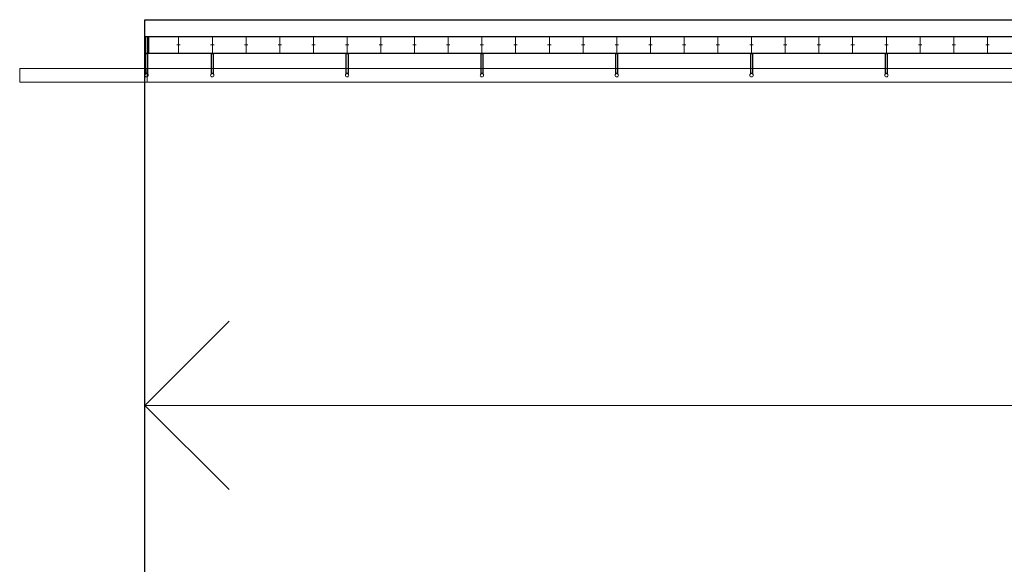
# Model space of a CAD drawing. Header units: millimetres. Extents: x -63554 to 200, y -19084 to 40052.
# Tile 101 of 120: x -60295 to -57373, y 36974 to 38590. Entities that reach past the tile are written whole.
import ezdxf

# ---------------------------------------------------------------- set-up
doc = ezdxf.new("R2010")
doc.units = ezdxf.units.MM
doc.header["$MEASUREMENT"] = 0
for name, color, linetype in [('New_1154_Välistrepid_ kaldteed ja terrassid', 7, 'Continuous'), ('New_1253_Välistasandite piirded ja käsipuud', 7, 'Continuous'), ('New__trapid', 7, 'Continuous')]:
    doc.layers.add(name, color=color, linetype=linetype)
for name, color, linetype, lineweight in [('New_1154_Välistrepid_ kaldteed ja terrassid_Pen_No__41', 7, 'Continuous', 25), ('New_1253_Välistasandite piirded ja käsipuud_Pen_No__1', 7, 'Continuous', 13), ('New_1253_Välistasandite piirded ja käsipuud_Pen_No__41', 7, 'Continuous', 25), ('New__trapid_Pen_No__1', 7, 'Continuous', 13)]:
    doc.layers.add(name, color=color, linetype=linetype, lineweight=lineweight)

# ---------------------------------------------------------------- blocks, each defined once
blk = doc.blocks.new('Slab_81_1', base_point=(-57720.6, 38489.7))
at = {"layer": 'New_1253_Välistasandite piirded ja käsipuud_Pen_No__41', "color": 7, "linetype": 'Continuous', "lineweight": 25, "flags": 128}
blk.add_lwpolyline([(-57720.6, 38489.7), (-57720.6, 38429.7), (-57725.6, 38429.7), (-57725.6, 38489.7)], close=True, dxfattribs=at)
blk = doc.blocks.new('Slab_82_1', base_point=(-57720.6, 38489.7))
at = {"layer": 'New_1253_Välistasandite piirded ja käsipuud_Pen_No__41', "color": 7, "linetype": 'Continuous', "lineweight": 25, "flags": 128}
blk.add_lwpolyline([(-57720.6, 38489.7), (-57720.6, 38429.7), (-57725.6, 38429.7), (-57725.6, 38489.7)], close=True, dxfattribs=at)
blk = doc.blocks.new('Slab_83_1', base_point=(-58120.7, 38489.7))
at = {"layer": 'New_1253_Välistasandite piirded ja käsipuud_Pen_No__41', "color": 7, "linetype": 'Continuous', "lineweight": 25, "flags": 128}
blk.add_lwpolyline([(-58120.7, 38489.7), (-58120.7, 38429.7), (-58125.7, 38429.7), (-58125.7, 38489.7)], close=True, dxfattribs=at)
blk = doc.blocks.new('Slab_84_1', base_point=(-58120.7, 38489.7))
at = {"layer": 'New_1253_Välistasandite piirded ja käsipuud_Pen_No__41', "color": 7, "linetype": 'Continuous', "lineweight": 25, "flags": 128}
blk.add_lwpolyline([(-58120.7, 38489.7), (-58120.7, 38429.7), (-58125.7, 38429.7), (-58125.7, 38489.7)], close=True, dxfattribs=at)
blk = doc.blocks.new('Slab_85_1', base_point=(-58520.6, 38489.7))
at = {"layer": 'New_1253_Välistasandite piirded ja käsipuud_Pen_No__41', "color": 7, "linetype": 'Continuous', "lineweight": 25, "flags": 128}
blk.add_lwpolyline([(-58520.6, 38489.7), (-58520.6, 38429.7), (-58525.6, 38429.7), (-58525.6, 38489.7)], close=True, dxfattribs=at)
blk = doc.blocks.new('Slab_86_1', base_point=(-58520.6, 38489.7))
at = {"layer": 'New_1253_Välistasandite piirded ja käsipuud_Pen_No__41', "color": 7, "linetype": 'Continuous', "lineweight": 25, "flags": 128}
blk.add_lwpolyline([(-58520.6, 38489.7), (-58520.6, 38429.7), (-58525.6, 38429.7), (-58525.6, 38489.7)], close=True, dxfattribs=at)
blk = doc.blocks.new('Slab_87_1', base_point=(-58920.7, 38489.7))
at = {"layer": 'New_1253_Välistasandite piirded ja käsipuud_Pen_No__41', "color": 7, "linetype": 'Continuous', "lineweight": 25, "flags": 128}
blk.add_lwpolyline([(-58920.7, 38489.7), (-58920.7, 38429.7), (-58925.7, 38429.7), (-58925.7, 38489.7)], close=True, dxfattribs=at)
blk = doc.blocks.new('Slab_88_1', base_point=(-58920.7, 38489.7))
at = {"layer": 'New_1253_Välistasandite piirded ja käsipuud_Pen_No__41', "color": 7, "linetype": 'Continuous', "lineweight": 25, "flags": 128}
blk.add_lwpolyline([(-58920.7, 38489.7), (-58920.7, 38429.7), (-58925.7, 38429.7), (-58925.7, 38489.7)], close=True, dxfattribs=at)
blk = doc.blocks.new('Slab_89_1', base_point=(-59320.7, 38489.7))
at = {"layer": 'New_1253_Välistasandite piirded ja käsipuud_Pen_No__41', "color": 7, "linetype": 'Continuous', "lineweight": 25, "flags": 128}
blk.add_lwpolyline([(-59320.7, 38489.7), (-59320.7, 38429.7), (-59325.7, 38429.7), (-59325.7, 38489.7)], close=True, dxfattribs=at)
blk = doc.blocks.new('Slab_90_1', base_point=(-59320.7, 38489.7))
at = {"layer": 'New_1253_Välistasandite piirded ja käsipuud_Pen_No__41', "color": 7, "linetype": 'Continuous', "lineweight": 25, "flags": 128}
blk.add_lwpolyline([(-59320.7, 38489.7), (-59320.7, 38429.7), (-59325.7, 38429.7), (-59325.7, 38489.7)], close=True, dxfattribs=at)
blk = doc.blocks.new('Slab_91_1', base_point=(-59720.7, 38489.7))
at = {"layer": 'New_1253_Välistasandite piirded ja käsipuud_Pen_No__41', "color": 7, "linetype": 'Continuous', "lineweight": 25, "flags": 128}
blk.add_lwpolyline([(-59720.7, 38489.7), (-59720.7, 38429.7), (-59725.7, 38429.7), (-59725.7, 38489.7)], close=True, dxfattribs=at)
blk = doc.blocks.new('Slab_92_1', base_point=(-59720.7, 38489.7))
at = {"layer": 'New_1253_Välistasandite piirded ja käsipuud_Pen_No__41', "color": 7, "linetype": 'Continuous', "lineweight": 25, "flags": 128}
blk.add_lwpolyline([(-59720.7, 38489.7), (-59720.7, 38429.7), (-59725.7, 38429.7), (-59725.7, 38489.7)], close=True, dxfattribs=at)
blk = doc.blocks.new('Slab_93_1', base_point=(-59915.6, 38489.7))
at = {"layer": 'New_1253_Välistasandite piirded ja käsipuud_Pen_No__41', "color": 7, "linetype": 'Continuous', "lineweight": 25, "flags": 128}
blk.add_lwpolyline([(-59915.6, 38489.7), (-59915.6, 38429.7), (-59920.6, 38429.7), (-59920.6, 38489.7)], close=True, dxfattribs=at)
blk = doc.blocks.new('Slab_94_1', base_point=(-59915.6, 38489.7))
at = {"layer": 'New_1253_Välistasandite piirded ja käsipuud_Pen_No__41', "color": 7, "linetype": 'Continuous', "lineweight": 25, "flags": 128}
blk.add_lwpolyline([(-59915.6, 38489.7), (-59915.6, 38429.7), (-59920.6, 38429.7), (-59920.6, 38489.7)], close=True, dxfattribs=at)
blk = doc.blocks.new('Column_79_1', base_point=(-57723.3, 38424.7))
at = {"layer": 'New_1253_Välistasandite piirded ja käsipuud_Pen_No__1', "color": 7, "linetype": 'Continuous', "lineweight": 13, "flags": 128}
blk.add_lwpolyline([(-57723.3, 38429.7, -0.414214), (-57718.3, 38424.7, -0.414214), (-57723.3, 38419.7, -0.414214), (-57728.3, 38424.7, -0.414214)], format="xyb", close=True, dxfattribs=at)
blk = doc.blocks.new('Column_80_1', base_point=(-57723.3, 38424.7))
at = {"layer": 'New_1253_Välistasandite piirded ja käsipuud_Pen_No__1', "color": 7, "linetype": 'Continuous', "lineweight": 13, "flags": 128}
blk.add_lwpolyline([(-57723.3, 38429.7, -0.414214), (-57718.3, 38424.7, -0.414214), (-57723.3, 38419.7, -0.414214), (-57728.3, 38424.7, -0.414214)], format="xyb", close=True, dxfattribs=at)
blk = doc.blocks.new('Column_81_1', base_point=(-58123.4, 38424.7))
at = {"layer": 'New_1253_Välistasandite piirded ja käsipuud_Pen_No__1', "color": 7, "linetype": 'Continuous', "lineweight": 13, "flags": 128}
blk.add_lwpolyline([(-58123.4, 38429.7, -0.414214), (-58118.4, 38424.7, -0.414214), (-58123.4, 38419.7, -0.414214), (-58128.4, 38424.7, -0.414214)], format="xyb", close=True, dxfattribs=at)
blk = doc.blocks.new('Column_82_1', base_point=(-58123.4, 38424.7))
at = {"layer": 'New_1253_Välistasandite piirded ja käsipuud_Pen_No__1', "color": 7, "linetype": 'Continuous', "lineweight": 13, "flags": 128}
blk.add_lwpolyline([(-58123.4, 38429.7, -0.414214), (-58118.4, 38424.7, -0.414214), (-58123.4, 38419.7, -0.414214), (-58128.4, 38424.7, -0.414214)], format="xyb", close=True, dxfattribs=at)
blk = doc.blocks.new('Column_83_1', base_point=(-58523.3, 38424.7))
at = {"layer": 'New_1253_Välistasandite piirded ja käsipuud_Pen_No__1', "color": 7, "linetype": 'Continuous', "lineweight": 13, "flags": 128}
blk.add_lwpolyline([(-58523.3, 38429.7, -0.414214), (-58518.3, 38424.7, -0.414214), (-58523.3, 38419.7, -0.414214), (-58528.3, 38424.7, -0.414214)], format="xyb", close=True, dxfattribs=at)
blk = doc.blocks.new('Column_84_1', base_point=(-58523.3, 38424.7))
at = {"layer": 'New_1253_Välistasandite piirded ja käsipuud_Pen_No__1', "color": 7, "linetype": 'Continuous', "lineweight": 13, "flags": 128}
blk.add_lwpolyline([(-58523.3, 38429.7, -0.414214), (-58518.3, 38424.7, -0.414214), (-58523.3, 38419.7, -0.414214), (-58528.3, 38424.7, -0.414214)], format="xyb", close=True, dxfattribs=at)
blk = doc.blocks.new('Column_85_1', base_point=(-58923.4, 38424.7))
at = {"layer": 'New_1253_Välistasandite piirded ja käsipuud_Pen_No__1', "color": 7, "linetype": 'Continuous', "lineweight": 13, "flags": 128}
blk.add_lwpolyline([(-58923.4, 38429.7, -0.414214), (-58918.4, 38424.7, -0.414214), (-58923.4, 38419.7, -0.414214), (-58928.4, 38424.7, -0.414214)], format="xyb", close=True, dxfattribs=at)
blk = doc.blocks.new('Column_86_1', base_point=(-58923.4, 38424.7))
at = {"layer": 'New_1253_Välistasandite piirded ja käsipuud_Pen_No__1', "color": 7, "linetype": 'Continuous', "lineweight": 13, "flags": 128}
blk.add_lwpolyline([(-58923.4, 38429.7, -0.414214), (-58918.4, 38424.7, -0.414214), (-58923.4, 38419.7, -0.414214), (-58928.4, 38424.7, -0.414214)], format="xyb", close=True, dxfattribs=at)
blk = doc.blocks.new('Column_87_1', base_point=(-59323.4, 38424.7))
at = {"layer": 'New_1253_Välistasandite piirded ja käsipuud_Pen_No__1', "color": 7, "linetype": 'Continuous', "lineweight": 13, "flags": 128}
blk.add_lwpolyline([(-59323.4, 38429.7, -0.414214), (-59318.4, 38424.7, -0.414214), (-59323.4, 38419.7, -0.414214), (-59328.4, 38424.7, -0.414214)], format="xyb", close=True, dxfattribs=at)
blk = doc.blocks.new('Column_88_1', base_point=(-59323.4, 38424.7))
at = {"layer": 'New_1253_Välistasandite piirded ja käsipuud_Pen_No__1', "color": 7, "linetype": 'Continuous', "lineweight": 13, "flags": 128}
blk.add_lwpolyline([(-59323.4, 38429.7, -0.414214), (-59318.4, 38424.7, -0.414214), (-59323.4, 38419.7, -0.414214), (-59328.4, 38424.7, -0.414214)], format="xyb", close=True, dxfattribs=at)
blk = doc.blocks.new('Column_89_1', base_point=(-59723.4, 38424.7))
at = {"layer": 'New_1253_Välistasandite piirded ja käsipuud_Pen_No__1', "color": 7, "linetype": 'Continuous', "lineweight": 13, "flags": 128}
blk.add_lwpolyline([(-59723.4, 38429.7, -0.414214), (-59718.4, 38424.7, -0.414214), (-59723.4, 38419.7, -0.414214), (-59728.4, 38424.7, -0.414214)], format="xyb", close=True, dxfattribs=at)
blk = doc.blocks.new('Column_90_1', base_point=(-59723.4, 38424.7))
at = {"layer": 'New_1253_Välistasandite piirded ja käsipuud_Pen_No__1', "color": 7, "linetype": 'Continuous', "lineweight": 13, "flags": 128}
blk.add_lwpolyline([(-59723.4, 38429.7, -0.414214), (-59718.4, 38424.7, -0.414214), (-59723.4, 38419.7, -0.414214), (-59728.4, 38424.7, -0.414214)], format="xyb", close=True, dxfattribs=at)
blk = doc.blocks.new('Column_91_1', base_point=(-59918.3, 38424.7))
at = {"layer": 'New_1253_Välistasandite piirded ja käsipuud_Pen_No__1', "color": 7, "linetype": 'Continuous', "lineweight": 13, "flags": 128}
blk.add_lwpolyline([(-59918.3, 38429.7, -0.414214), (-59913.3, 38424.7, -0.414214), (-59918.3, 38419.7, -0.414214), (-59923.3, 38424.7, -0.414214)], format="xyb", close=True, dxfattribs=at)
blk = doc.blocks.new('Column_92_1', base_point=(-59918.3, 38424.7))
at = {"layer": 'New_1253_Välistasandite piirded ja käsipuud_Pen_No__1', "color": 7, "linetype": 'Continuous', "lineweight": 13, "flags": 128}
blk.add_lwpolyline([(-59918.3, 38429.7, -0.414214), (-59913.3, 38424.7, -0.414214), (-59918.3, 38419.7, -0.414214), (-59923.3, 38424.7, -0.414214)], format="xyb", close=True, dxfattribs=at)
blk = doc.blocks.new('Roof_5_1', base_point=(-53419.8, 38489.7))
at = {"layer": 'New_1253_Välistasandite piirded ja käsipuud_Pen_No__41', "color": 7, "linetype": 'Continuous', "lineweight": 25, "flags": 128}
for points in [[(-59923.3, 38539.7), (-53419.8, 38539.7)], [(-59923.3, 38489.7), (-59923.3, 38539.7)], [(-53419.8, 38489.7), (-59923.3, 38489.7)]]:
    blk.add_lwpolyline(points, dxfattribs=at)
blk = doc.blocks.new('Roof_6_1', base_point=(-59913.3, 38489.7))
at = {"layer": 'New_1253_Välistasandite piirded ja käsipuud_Pen_No__41', "color": 7, "linetype": 'Continuous', "lineweight": 25, "flags": 128}
for points in [[(-59923.3, 38539.7), (-59913.3, 38539.7)], [(-59923.3, 38489.7), (-59923.3, 38539.7)], [(-59913.3, 38539.7), (-59913.3, 38489.7)], [(-59913.3, 38489.7), (-59923.3, 38489.7)]]:
    blk.add_lwpolyline(points, dxfattribs=at)
blk = doc.blocks.new('Roof_12_1', base_point=(-59923.3, 36300.8))
at = {"layer": 'New_1154_Välistrepid_ kaldteed ja terrassid_Pen_No__41', "color": 7, "linetype": 'Continuous', "lineweight": 25, "flags": 128}
for points in [[(-59923.3, 38589.7), (-53419.8, 38589.7)], [(-59923.3, 36300.8), (-59923.3, 38589.7)]]:
    blk.add_lwpolyline(points, dxfattribs=at)
blk = doc.blocks.new('Railing_6_1')
at = {"layer": 'New_1253_Välistasandite piirded ja käsipuud_Pen_No__1', "color": 7, "linetype": 'Continuous', "lineweight": 13}
for p, q in [((-59916.8, 38539.7), (-59916.8, 38489.7)), ((-53486.1, 38539.7), (-59916.8, 38539.7)), ((-59823.3, 38489.7), (-59823.3, 38539.7)), ((-59723.3, 38489.7), (-59723.3, 38539.7)), ((-59623.3, 38489.7), (-59623.3, 38539.7)), ((-59523.3, 38489.7), (-59523.3, 38539.7)), ((-59423.3, 38489.7), (-59423.3, 38539.7)), ((-59323.3, 38489.7), (-59323.3, 38539.7)), ((-59223.3, 38489.7), (-59223.3, 38539.7)), ((-59123.3, 38489.7), (-59123.3, 38539.7)), ((-59023.3, 38489.7), (-59023.3, 38539.7)), ((-58923.3, 38489.7), (-58923.3, 38539.7)), ((-58823.3, 38489.7), (-58823.3, 38539.7)), ((-58723.3, 38489.7), (-58723.3, 38539.7)), ((-58623.3, 38489.7), (-58623.3, 38539.7)), ((-58523.3, 38489.7), (-58523.3, 38539.7)), ((-58423.3, 38489.7), (-58423.3, 38539.7)), ((-58323.3, 38489.7), (-58323.3, 38539.7)), ((-58223.3, 38489.7), (-58223.3, 38539.7)), ((-58123.3, 38489.7), (-58123.3, 38539.7)), ((-58023.3, 38489.7), (-58023.3, 38539.7)), ((-57923.3, 38489.7), (-57923.3, 38539.7)), ((-57823.3, 38489.7), (-57823.3, 38539.7)), ((-57723.3, 38489.7), (-57723.3, 38539.7)), ((-57623.3, 38489.7), (-57623.3, 38539.7)), ((-57523.3, 38489.7), (-57523.3, 38539.7)), ((-57423.3, 38489.7), (-57423.3, 38539.7)), ((-59828.3, 38514.7), (-59818.3, 38514.7)), ((-59728.3, 38514.7), (-59718.3, 38514.7)), ((-59628.3, 38514.7), (-59618.3, 38514.7)), ((-59528.3, 38514.7), (-59518.3, 38514.7)), ((-59428.3, 38514.7), (-59418.3, 38514.7)), ((-59328.3, 38514.7), (-59318.3, 38514.7)), ((-59228.3, 38514.7), (-59218.3, 38514.7)), ((-59128.3, 38514.7), (-59118.3, 38514.7)), ((-59028.3, 38514.7), (-59018.3, 38514.7)), ((-58928.3, 38514.7), (-58918.3, 38514.7)), ((-58828.3, 38514.7), (-58818.3, 38514.7)), ((-58728.3, 38514.7), (-58718.3, 38514.7)), ((-58628.3, 38514.7), (-58618.3, 38514.7)), ((-58528.3, 38514.7), (-58518.3, 38514.7)), ((-58428.3, 38514.7), (-58418.3, 38514.7)), ((-58328.3, 38514.7), (-58318.3, 38514.7)), ((-58228.3, 38514.7), (-58218.3, 38514.7)), ((-58128.3, 38514.7), (-58118.3, 38514.7)), ((-58028.3, 38514.7), (-58018.3, 38514.7)), ((-57928.3, 38514.7), (-57918.3, 38514.7)), ((-57828.3, 38514.7), (-57818.3, 38514.7)), ((-57728.3, 38514.7), (-57718.3, 38514.7)), ((-57628.3, 38514.7), (-57618.3, 38514.7)), ((-57528.3, 38514.7), (-57518.3, 38514.7)), ((-57428.3, 38514.7), (-57418.3, 38514.7)), ((-59916.8, 38489.7), (-53486.1, 38489.7)), ((-59916.8, 38444.7), (-60294.9, 38444.7)), ((-60294.9, 38444.7), (-60294.9, 38404.7)), ((-59916.8, 38444.7), (-59916.8, 38404.7)), ((-53485.8, 38444.7), (-59916.8, 38444.7)), ((-53485.8, 38444.7), (-59916.8, 38444.7)), ((-60294.9, 38404.7), (-59916.8, 38404.7)), ((-59916.8, 38404.7), (-53485.8, 38404.7)), ((-59916.8, 38404.7), (-53485.8, 38404.7))]:
    blk.add_line(p, q, dxfattribs=at)
at = {"layer": 'New_1253_Välistasandite piirded ja käsipuud_Pen_No__1', "color": 7, "linetype": 'Continuous', "lineweight": 13, "flags": 128}
blk.add_lwpolyline([(-59911.8, 38489.7), (-59911.8, 38539.7), (-59921.8, 38539.7), (-59921.8, 38489.7)], close=True, dxfattribs=at)
blk = doc.blocks.new('Line_1_1', base_point=(-59923.3, 37445.3))
at = {"layer": 'New__trapid_Pen_No__1', "color": 7, "linetype": 'Continuous', "lineweight": 13}
for q in [(-59673.3, 37695.3), (-53268.9, 37445.3), (-59673.3, 37195.3)]:
    blk.add_line((-59923.3, 37445.3), q, dxfattribs=at)

msp = doc.modelspace()

# ---------------------------------------------------------------- block references
at = {"layer": 'New_1154_Välistrepid_ kaldteed ja terrassid', "color": 7, "linetype": 'Continuous', "lineweight": 25}
msp.add_blockref('Roof_12_1', (-59923.3, 36300.8), dxfattribs=at)
at = {"layer": 'New_1253_Välistasandite piirded ja käsipuud', "color": 7, "linetype": 'Continuous', "lineweight": 13}
msp.add_blockref('Railing_6_1', (0, 0), dxfattribs=at)
at = {"layer": 'New_1253_Välistasandite piirded ja käsipuud', "color": 7, "linetype": 'Continuous', "lineweight": 25}
for name, p in [('Roof_5_1', (-53419.8, 38489.7)), ('Roof_6_1', (-59913.3, 38489.7)), ('Slab_93_1', (-59915.6, 38489.7)), ('Slab_94_1', (-59915.6, 38489.7)), ('Slab_91_1', (-59720.7, 38489.7)), ('Slab_92_1', (-59720.7, 38489.7)), ('Slab_89_1', (-59320.7, 38489.7)), ('Slab_90_1', (-59320.7, 38489.7)), ('Slab_87_1', (-58920.7, 38489.7)), ('Slab_88_1', (-58920.7, 38489.7)), ('Slab_85_1', (-58520.6, 38489.7)), ('Slab_86_1', (-58520.6, 38489.7)), ('Slab_83_1', (-58120.7, 38489.7)), ('Slab_84_1', (-58120.7, 38489.7)), ('Slab_81_1', (-57720.6, 38489.7)), ('Slab_82_1', (-57720.6, 38489.7))]:
    msp.add_blockref(name, p, dxfattribs=at)
at = {"layer": 'New_1253_Välistasandite piirded ja käsipuud', "color": 7, "lineweight": 13}
for name, p in [('Column_91_1', (-59918.3, 38424.7)), ('Column_92_1', (-59918.3, 38424.7)), ('Column_89_1', (-59723.4, 38424.7)), ('Column_90_1', (-59723.4, 38424.7)), ('Column_87_1', (-59323.4, 38424.7)), ('Column_88_1', (-59323.4, 38424.7)), ('Column_85_1', (-58923.4, 38424.7)), ('Column_86_1', (-58923.4, 38424.7)), ('Column_83_1', (-58523.3, 38424.7)), ('Column_84_1', (-58523.3, 38424.7)), ('Column_81_1', (-58123.4, 38424.7)), ('Column_82_1', (-58123.4, 38424.7)), ('Column_79_1', (-57723.3, 38424.7)), ('Column_80_1', (-57723.3, 38424.7))]:
    msp.add_blockref(name, p, dxfattribs=at)
at = {"layer": 'New__trapid', "color": 7, "linetype": 'Continuous', "lineweight": 13}
msp.add_blockref('Line_1_1', (-59923.3, 37445.3), dxfattribs=at)

doc.saveas('drawing.dxf')
